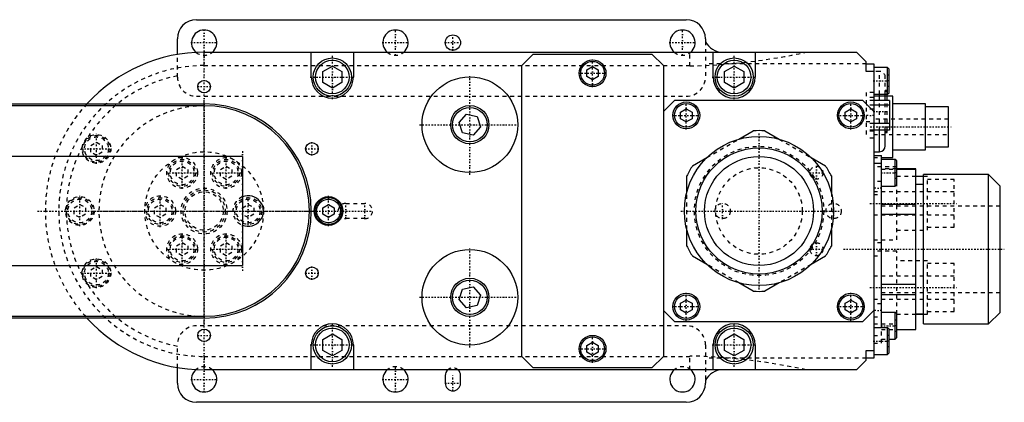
# Model space of a CAD drawing. Extents: x -254 to 209, y -54 to 54.
# Tile 3 of 3: x -48 to 209, y -50 to 50. Entities that reach past the tile are written whole.
import ezdxf

# ---------------------------------------------------------------- set-up
doc = ezdxf.new("R2010")
doc.units = 0
doc.linetypes.add('CENTER', pattern=[1.5, 0.45, -0.5, 0.05, -0.5])
doc.linetypes.add('DASHED', pattern=[2, 1, -1])
for name, color, linetype in [('AM_0', 7, 'CONTINUOUS'), ('AM_3', 7, 'DASHED'), ('AM_7', 7, 'CENTER')]:
    doc.layers.add(name, color=color, linetype=linetype)

msp = doc.modelspace()

# ---------------------------------------------------------------- linework, layer by layer
at = {"layer": 'AM_0', "color": 7, "linetype": 'CONTINUOUS'}
for p, q in [((-2, 50), (126, 50)), ((-7, 40.91), (-7, 45)), ((131, 45), (131, 44.32)), ((0, 41.5), (170.5, 41.5)), ((28, 35), (28, 41.5)), ((39, 41.5), (39, 35)), ((133, 35), (133, 41.5)), ((144, 41.5), (144, 35)), ((173, 39), (170.5, 41.5)), ((83, 38), (86, 41)), ((86, 41), (117, 41)), ((117, 41), (120, 38)), ((173, 36.5), (173, 39)), ((31, 36.44), (33.5, 37.89)), ((31, 33.56), (31, 36.44)), ((33.5, 37.89), (36, 36.44)), ((36, 36.44), (36, 33.56)), ((83, -38), (83, 38)), ((100, 36.87), (101.5, 37.73)), ((100, 35.13), (100, 36.87)), ((101.5, 37.73), (103, 36.87)), ((103, 36.87), (103, 35.13)), ((120, 38), (120, -38)), ((136, 36.44), (138.5, 37.89)), ((136, 33.56), (136, 36.44)), ((138.5, 37.89), (141, 36.44)), ((141, 36.44), (141, 33.56)), ((173, 38.5), (175, 38.5)), ((175, 36.5), (173, 36.5)), ((175, 38.5), (175, -38.5)), ((178.6, 37.5), (175, 37.5)), ((179, 37.1), (178.6, 37.5)), ((178.6, 30.5), (178.6, 37.5)), ((179, 30.9), (179, 37.1)), ((33.5, 32.11), (31, 33.56)), ((36, 33.56), (33.5, 32.11)), ((101.5, 34.27), (100, 35.13)), ((103, 35.13), (101.5, 34.27)), ((138.5, 32.11), (136, 33.56)), ((141, 33.56), (138.5, 32.11)), ((178.6, 30.5), (179, 30.9)), ((120, 26), (123, 29)), ((123, 29), (172, 29)), ((172, 29), (175, 26)), ((175, 30.5), (178.6, 30.5)), ((178, 30), (175, 30)), ((179.1, 28.9), (175, 28.9)), ((176.5, 28.9), (176.5, 30.51)), ((178, 28.9), (178, 30.5)), ((178.5, 28.9), (178.5, 30.5)), ((180, 30), (178.5, 30)), ((179.1, 28.9), (179.1, 21.1)), ((180, 14), (180, 30)), ((-87.83, 28), (0, 28)), ((0, 27.5), (-87.53, 27.5)), ((0, 27.5), (0, 28)), ((124.5, 25.87), (126, 26.73)), ((124.5, 24.13), (124.5, 25.87)), ((126, 26.73), (127.5, 25.87)), ((127.5, 25.87), (127.5, 24.13)), ((167.5, 25.87), (169, 26.73)), ((167.5, 24.13), (167.5, 25.87)), ((169, 26.73), (170.5, 25.87)), ((170.5, 25.87), (170.5, 24.13)), ((179.1, 27.68), (175, 27.68)), ((188.5, 28), (180, 28)), ((188.5, 16), (188.5, 28)), ((194.5, 27.25), (188.5, 27.25)), ((194.5, 16.75), (194.5, 27.25)), ((66.6, 23.16), (68.54, 25.3)), ((67.5, 20.41), (66.6, 23.16)), ((68.54, 25.3), (71.36, 24.7)), ((71.36, 24.7), (72.25, 21.96)), ((126, 23.27), (124.5, 24.13)), ((127.5, 24.13), (126, 23.27)), ((169, 23.27), (167.5, 24.13)), ((170.5, 24.13), (169, 23.27)), ((72.25, 21.96), (70.32, 19.81)), ((139.71, 18.77), (143.48, 20.94)), ((146.52, 20.94), (150.29, 18.77)), ((179.1, 22.88), (175, 22.88)), ((179.1, 21.1), (175, 21.1)), ((176.5, 15.5), (176.5, 21.1)), ((178, 17), (178, 21.1)), ((178.5, 20.5), (178.5, 21.1)), ((70.32, 19.81), (67.5, 20.41)), ((178, 20.5), (178.5, 20.5)), ((175, 15.5), (176.5, 15.5)), ((180, 16), (188.5, 16)), ((188.5, 16.75), (194.5, 16.75)), ((10, 14.25), (-125, 14.25)), ((10, 14.25), (10, -14.25)), ((127.62, 11.79), (131.39, 13.97)), ((158.61, 13.97), (162.38, 11.79)), ((175, 14.5), (177, 14.5)), ((177, -30.5), (177, 14.5)), ((177, 14), (180, 14)), ((180.6, 13.5), (177, 13.5)), ((181, 13.1), (180.6, 13.5)), ((180.6, 6.5), (180.6, 13.5)), ((181, 6.9), (181, 13.1)), ((175, 12.5), (177, 12.5)), ((186, 11), (181, 11)), ((181, 10.94), (186, 10.94)), ((186, -31), (186, 11)), ((126.1, 4.8), (126.1, 9.15)), ((163.9, 9.15), (163.9, 4.8)), ((188, 9), (186, 9)), ((205, 9.5), (188, 9.5)), ((188, -29.5), (188, 9.5)), ((208, 6.5), (205, 9.5)), ((205, -29.5), (205, 9.5)), ((177, 6.5), (180.6, 6.5)), ((180.6, 6.5), (181, 6.9)), ((188, 6.9), (186, 6.9)), ((208, -26.5), (208, 6.5)), ((31, 0.87), (32.5, 1.73)), ((31, -0.87), (31, 0.87)), ((32.5, 1.73), (34, 0.87)), ((34, 0.87), (34, -0.87)), ((177, 1.79), (186, 1.79)), ((32.5, -1.73), (31, -0.87)), ((34, -0.87), (32.5, -1.73)), ((177, -0.85), (186, -0.85)), ((126.1, -9.15), (126.1, -4.8)), ((163.9, -4.8), (163.9, -9.15)), ((131.39, -13.97), (127.62, -11.79)), ((162.38, -11.79), (158.61, -13.97)), ((-125, -14.25), (10, -14.25)), ((66.6, -23.16), (67.5, -20.41)), ((67.5, -20.41), (70.32, -19.81)), ((70.32, -19.81), (72.25, -21.96)), ((143.48, -20.94), (139.71, -18.77)), ((150.29, -18.77), (146.52, -20.94)), ((177, -19.15), (186, -19.15)), ((72.25, -21.96), (71.36, -24.7)), ((177, -21.79), (186, -21.79)), ((68.54, -25.3), (66.6, -23.16)), ((71.36, -24.7), (68.54, -25.3)), ((124.5, -24.13), (126, -23.27)), ((124.5, -25.87), (124.5, -24.13)), ((126, -23.27), (127.5, -24.13)), ((127.5, -24.13), (127.5, -25.87)), ((167.5, -24.13), (169, -23.27)), ((167.5, -25.87), (167.5, -24.13)), ((169, -23.27), (170.5, -24.13)), ((170.5, -24.13), (170.5, -25.87)), ((0, -28), (-87.83, -28)), ((-87.53, -27.5), (0, -27.5)), ((0, -27.5), (0, -28)), ((123, -29), (120, -26)), ((126, -26.73), (124.5, -25.87)), ((127.5, -25.87), (126, -26.73)), ((169, -26.73), (167.5, -25.87)), ((170.5, -25.87), (169, -26.73)), ((175, -26), (172, -29)), ((180.6, -26.5), (177, -26.5)), ((181, -26.9), (180.6, -26.5)), ((180.6, -33.5), (180.6, -26.5)), ((181, -33.1), (181, -26.9)), ((186, -26.9), (188, -26.9)), ((186, -27), (188, -27)), ((205, -29.5), (208, -26.5)), ((172, -29), (123, -29)), ((178.6, -30.5), (175, -30.5)), ((179, -30.9), (178.6, -30.5)), ((178.6, -37.5), (178.6, -30.5)), ((188, -29.5), (205, -29.5)), ((31, -33.56), (33.5, -32.11)), ((33.5, -32.11), (36, -33.56)), ((136, -33.56), (138.5, -32.11)), ((138.5, -32.11), (141, -33.56)), ((179, -37.1), (179, -30.9)), ((180.6, -33.5), (181, -33.1)), ((181, -30.94), (186, -30.94)), ((181, -31), (186, -31)), ((28, -41.5), (28, -35)), ((31, -36.44), (31, -33.56)), ((36, -33.56), (36, -36.44)), ((39, -35), (39, -41.5)), ((100, -35.13), (101.5, -34.27)), ((100, -36.87), (100, -35.13)), ((101.5, -34.27), (103, -35.13)), ((103, -35.13), (103, -36.87)), ((133, -41.5), (133, -35)), ((136, -36.44), (136, -33.56)), ((141, -33.56), (141, -36.44)), ((144, -35), (144, -41.5)), ((179, -33.5), (180.6, -33.5)), ((33.5, -37.89), (31, -36.44)), ((36, -36.44), (33.5, -37.89)), ((86, -41), (83, -38)), ((101.5, -37.73), (100, -36.87)), ((103, -36.87), (101.5, -37.73)), ((120, -38), (117, -41)), ((138.5, -37.89), (136, -36.44)), ((141, -36.44), (138.5, -37.89)), ((173, -36.5), (175, -36.5)), ((173, -39), (173, -36.5)), ((175, -38.5), (173, -38.5)), ((175, -37.5), (178.6, -37.5)), ((178.6, -37.5), (179, -37.1)), ((-7, -45), (-7, -40.91)), ((117, -41), (86, -41)), ((170.5, -41.5), (173, -39)), ((170.5, -41.5), (0, -41.5)), ((63, -43), (63, -45)), ((67, -45), (67, -43)), ((131, -44.32), (131, -45)), ((126, -50), (-2, -50))]:
    msp.add_line(p, q, dxfattribs=at)
for centre, radius in [((65, 44), 2), ((33.5, 35), 5), ((33.5, 35), 4.4), ((101.5, 36), 3.5), ((101.5, 36), 3.1), ((138.5, 35), 5), ((138.5, 35), 4.4), ((0, 32.5), 1.65), ((69.43, 22.56), 12.5), ((126, 25), 3.5), ((169, 25), 3.5), ((69.43, 22.56), 5), ((69.43, 22.56), 4.5), ((126, 25), 3.1), ((169, 25), 3.1), ((145, 0), 19.5), ((28.15, 16.25), 1.65), ((145, 0), 16.5), ((145, 0), 14.25), ((32.5, 0), 3.75), ((32.5, 0), 3.5), ((32.5, 0), 3.1), ((69.43, -22.56), 12.5), ((28.15, -16.25), 1.65), ((69.43, -22.56), 5), ((69.43, -22.56), 4.5), ((126, -25), 3.5), ((126, -25), 3.1), ((169, -25), 3.5), ((169, -25), 3.1), ((0, -32.5), 1.65), ((33.5, -35), 5), ((33.5, -35), 4.4), ((138.5, -35), 5), ((138.5, -35), 4.4), ((101.5, -36), 3.5), ((101.5, -36), 3.1)]:
    msp.add_circle(centre, radius, dxfattribs=at)
for centre, radius, start, end in [((-2, 45), 5, 90, 180), ((126, 45), 5, 0, 90), ((0, 44), 3.3, 310.7491, 230.6741), ((50, 44), 3.3, 310.7491, 229.2509), ((125, 44), 3.3, 310.7491, 229.2509), ((135.5, 46.5), 5, 205.8419, 270), ((0, 0), 41.5, 90, 137.5692), ((33.5, 35), 5.5, 180, 0), ((138.5, 35), 5.5, 180, 0), ((0, 0), 28, 270, 90), ((0, 0), 27.5, 270, 90), ((145, 0), 21, 85.8419, 94.1581), ((176.5, 17), 1.5, 270, 0), ((145, 0), 21, 145.8419, 154.1581), ((145, 0), 21, 25.8419, 34.1581), ((11.5, 0), 4, 247.9757, 112.0243), ((145, 0), 21, 205.8419, 214.1581), ((145, 0), 21, 325.8419, 334.1581), ((145, 0), 21, 265.8419, 274.1581), ((0, 0), 41.5, 222.4308, 270), ((33.5, -35), 5.5, 0, 180), ((138.5, -35), 5.5, 0, 180), ((0, -44), 3.3, 129.3259, 49.2509), ((50, -44), 3.3, 130.7491, 49.2509), ((65, -43), 2, 131.4096, 180), ((65, -43), 2, 0, 48.5904), ((125, -44), 3.3, 130.7491, 49.2509), ((135.5, -46.5), 5, 90, 154.1581), ((-2, -45), 5, 180, 270), ((65, -45), 2, 180, 0), ((126, -45), 5, 270, 0)]:
    msp.add_arc(centre, radius, start, end, dxfattribs=at)
at = {"layer": 'AM_3', "color": 6, "linetype": 'DASHED'}
for p, q in [((131, 44.32), (131, 35)), ((0, 38), (0, 41.5)), ((126.95, 37.9), (126.95, 41.5)), ((126.96, 41.35), (126.96, 41.5)), ((-7, 35), (-7, 40.91)), ((0, 38), (126.95, 38)), ((173, 38.5), (131, 38.5)), ((176.5, 36.5), (175, 36.5)), ((176.5, 30.51), (176.5, 36.5)), ((178, 30.5), (178, 35)), ((179, 35.5), (178.5, 35.5)), ((178.5, 35.5), (178.5, 32.5)), ((179, 34), (178.5, 34)), ((175, 31), (173, 31)), ((173, 31), (173, 19)), ((178.5, 31.5), (178, 31.5)), ((178.5, 31.25), (178, 31.25)), ((179, 32.5), (178.5, 32.5)), ((178.5, 30.5), (178.5, 31.5)), ((-2, 30), (126, 30)), ((175, 29.69), (173, 29.69)), ((175, 28.9), (173, 28.9)), ((176.5, 21.1), (176.5, 28.9)), ((178.5, 30), (178, 30)), ((178, 21.1), (178, 28.9)), ((178.5, 21.1), (178.5, 28.9)), ((175, 27.68), (173, 27.68)), ((179.1, 27.65), (173, 27.65)), ((175, 26.6), (173, 26.6)), ((173, 23.4), (175, 23.4)), ((194.5, 24), (175, 24)), ((175, 22.88), (173, 22.88)), ((179.1, 22.85), (173, 22.85)), ((175, 21.1), (173, 21.1)), ((175, 20.89), (173, 20.89)), ((178, 20.75), (178.5, 20.75)), ((131.39, 13.97), (139.71, 18.77)), ((150.29, 18.77), (158.61, 13.97)), ((175, 19), (173, 19)), ((175, 20), (194.5, 20)), ((-29.65, 17.12), (-28.15, 17.98)), ((-29.65, 15.38), (-29.65, 17.12)), ((-28.15, 17.98), (-26.65, 17.12)), ((-26.65, 17.12), (-26.65, 15.38)), ((-28.15, 14.52), (-29.65, 15.38)), ((-26.65, 15.38), (-28.15, 14.52)), ((175, 14), (177, 14)), ((-7.25, 10.83), (-5.75, 11.69)), ((-7.25, 9.09), (-7.25, 10.83)), ((-5.75, 11.69), (-4.25, 10.83)), ((-4.25, 10.83), (-4.25, 9.09)), ((4.25, 10.83), (5.75, 11.69)), ((4.25, 9.09), (4.25, 10.83)), ((5.75, 11.69), (7.25, 10.83)), ((7.25, 10.83), (7.25, 9.09)), ((181, 11.5), (175, 11.5)), ((181, 11), (177, 11)), ((177, 10.94), (181, 10.94)), ((180.5, 11.5), (180.5, 8.5)), ((-5.75, 8.23), (-7.25, 9.09)), ((-4.25, 9.09), (-5.75, 8.23)), ((5.75, 8.23), (4.25, 9.09)), ((7.25, 9.09), (5.75, 8.23)), ((181, 10), (180.5, 10)), ((181, 8.5), (180.5, 8.5)), ((181, -7.5), (181, 10)), ((186, 9), (181, 9)), ((189, 9), (188, 9)), ((189, -5), (189, 9)), ((196, 8.25), (189, 8.25)), ((196, -4.25), (196, 8.25)), ((177, 7.7), (175, 7.7)), ((126.1, -4.8), (126.1, 4.8)), ((163.9, 4.8), (163.9, -4.8)), ((196, 5), (175, 5)), ((175, 4.3), (177, 4.3)), ((-34, 0.87), (-32.5, 1.73)), ((-34, -0.87), (-34, 0.87)), ((-32.5, 1.73), (-31, 0.87)), ((-31, 0.87), (-31, -0.87)), ((-13, 0.87), (-11.5, 1.73)), ((-13, -0.87), (-13, 0.87)), ((-11.5, 1.73), (-10, 0.87)), ((-10, 0.87), (-10, -0.87)), ((10, 0.87), (11.5, 1.73)), ((11.5, 1.73), (13, 0.87)), ((13, 0.87), (13, -0.87)), ((37, 2), (42, 2)), ((208, 1.3), (177, 1.3)), ((-32.5, -1.73), (-34, -0.87)), ((-31, -0.87), (-32.5, -1.73)), ((-11.5, -1.73), (-13, -0.87)), ((-10, -0.87), (-11.5, -1.73)), ((11.5, -1.73), (10, -0.87)), ((13, -0.87), (11.5, -1.73)), ((42, -2), (37, -2)), ((175, -1), (196, -1)), ((181, -5), (189, -5)), ((189, -4.25), (196, -4.25)), ((175, -7.5), (181, -7.5)), ((-7.25, -9.09), (-5.75, -8.23)), ((-7.25, -10.83), (-7.25, -9.09)), ((-5.75, -8.23), (-4.25, -9.09)), ((-4.25, -9.09), (-4.25, -10.83)), ((4.25, -9.09), (5.75, -8.23)), ((4.25, -10.83), (4.25, -9.09)), ((5.75, -8.23), (7.25, -9.09)), ((7.25, -9.09), (7.25, -10.83)), ((177, -8.3), (175, -8.3)), ((188, -21.31), (188, -10)), ((205, -21.31), (205, -10)), ((-5.75, -11.69), (-7.25, -10.83)), ((-4.25, -10.83), (-5.75, -11.69)), ((5.75, -11.69), (4.25, -10.83)), ((7.25, -10.83), (5.75, -11.69)), ((181, -10.5), (175, -10.5)), ((175, -11.7), (177, -11.7)), ((181, -26.9), (181, -10.5)), ((-29.65, -15.38), (-28.15, -14.52)), ((-29.65, -17.12), (-29.65, -15.38)), ((-28.15, -14.52), (-26.65, -15.38)), ((-26.65, -15.38), (-26.65, -17.12)), ((139.71, -18.77), (131.39, -13.97)), ((158.61, -13.97), (150.29, -18.77)), ((189, -13), (181, -13)), ((189, -27), (189, -13)), ((196, -13.75), (189, -13.75)), ((196, -26.25), (196, -13.75)), ((-28.15, -17.98), (-29.65, -17.12)), ((-26.65, -17.12), (-28.15, -17.98)), ((196, -17), (175, -17)), ((175, -23), (196, -23)), ((177, -21.3), (208, -21.3)), ((177, -24.3), (175, -24.3)), ((175, -27.7), (177, -27.7)), ((181, -27), (186, -27)), ((188, -27), (189, -27)), ((189, -26.25), (196, -26.25)), ((126, -30), (-2, -30)), ((175, -29.5), (181, -29.5)), ((177, -34.5), (177, -30.5)), ((181, -28.5), (180.5, -28.5)), ((180.5, -28.5), (180.5, -31.5)), ((181, -30), (180.5, -30)), ((175, -32.5), (177, -32.5)), ((177, -30.94), (181, -30.94)), ((177, -31), (181, -31)), ((179, -32.5), (178.5, -32.5)), ((178.5, -32.5), (178.5, -35.5)), ((181, -31.5), (180.5, -31.5)), ((-7, -40.91), (-7, -35)), ((131, -35), (131, -44.32)), ((175, -34.5), (177, -34.5)), ((177, -33.5), (179, -33.5)), ((179, -34), (178.5, -34)), ((179, -35.5), (178.5, -35.5)), ((0, -38), (126.95, -38)), ((0, -38), (0, -41.5)), ((126.95, -41.5), (126.95, -37.9)), ((173, -38.5), (131, -38.5))]:
    msp.add_line(p, q, dxfattribs=at)
for centre, radius in [((-28.15, 16.25), 3.75), ((-28.15, 16.25), 3.5), ((-28.15, 16.25), 3.1), ((0, 0), 15.5), ((0, 0), 15.5), ((145, 0), 16.9), ((-5.75, 9.96), 4), ((-5.75, 9.96), 3.5), ((-5.75, 9.96), 3.1), ((5.75, 9.96), 4), ((5.75, 9.96), 3.5), ((5.75, 9.96), 3.1), ((145, 0), 11.3), ((160, 10), 1.7), ((0, 0), 6), ((0, 0), 5.5), ((-32.5, 0), 3.75), ((-32.5, 0), 3.5), ((-32.5, 0), 3.1), ((-11.5, 0), 4), ((-11.5, 0), 3.5), ((-11.5, 0), 3.1), ((0, 0), 5), ((11.5, 0), 3.5), ((11.5, 0), 3.1), ((135.5, 0), 2), ((164.5, 0), 2), ((-5.75, -9.96), 4), ((-5.75, -9.96), 3.5), ((-5.75, -9.96), 3.1), ((5.75, -9.96), 4), ((5.75, -9.96), 3.5), ((5.75, -9.96), 3.1), ((160, -10), 1.7), ((-28.15, -16.25), 3.75), ((-28.15, -16.25), 3.5), ((-28.15, -16.25), 3.1)]:
    msp.add_circle(centre, radius, dxfattribs=at)
for centre, radius, start, end in [((0, 44), 3.3, 230.6741, 310.7491), ((50, 44), 3.3, 229.2509, 310.7491), ((125, 44), 3.3, 229.2509, 310.7491), ((123.36, 197.86), 160, 271.284, 282.2452), ((0, 0), 38, 90, 270), ((176.5, 35), 1.5, 0, 90), ((0, 0), 36, 101.2123, 258.7877), ((-2, 35), 5, 180, 270), ((126, 35), 5, 270, 0), ((0, 0), 41.5, 137.5692, 222.4308), ((0, 0), 27.5, 90, 270), ((11.5, 0), 4, 112.0243, 247.9757), ((37, 0), 2, 90, 270), ((42, 0), 2, 270, 90), ((-2, -35), 5, 90, 180), ((126, -35), 5, 0, 90), ((123.36, -197.86), 160, 77.7548, 88.716), ((0, -44), 3.3, 49.2509, 129.3259), ((50, -44), 3.3, 49.2509, 130.7491), ((65, -43), 2, 48.5904, 131.4096), ((125, -44), 3.3, 49.2509, 130.7491)]:
    msp.add_arc(centre, radius, start, end, dxfattribs=at)
at = {"layer": 'AM_7', "color": 4, "linetype": 'CENTER'}
for p, q in [((0, -47.47), (0, 47.47)), ((50, 40.53), (50, 47.47)), ((125, 40.53), (125, 47.47)), ((-3.46, 44), (3.46, 44)), ((46.53, 44), (53.47, 44)), ((62.9, 44), (67.1, 44)), ((65, 41.9), (65, 46.1)), ((121.53, 44), (128.47, 44)), ((33.5, 29.23), (33.5, 40.77)), ((101.5, 32.33), (101.5, 39.67)), ((138.5, 29.23), (138.5, 40.77)), ((27.73, 35), (39.27, 35)), ((69.43, 9.43), (69.43, 35.68)), ((97.83, 36), (105.17, 36)), ((132.72, 35), (144.28, 35)), ((174.8, 34), (179.2, 34)), ((-1.73, 32.5), (1.73, 32.5)), ((0, -29.4), (0, 29.4)), ((126, 21.32), (126, 28.68)), ((169, 21.32), (169, 28.68)), ((174.82, 26), (178.68, 26)), ((122.33, 25), (129.68, 25)), ((165.32, 25), (172.68, 25)), ((175.1, 25), (172.9, 25)), ((56.3, 22.56), (82.55, 22.56)), ((174.03, 22), (195.47, 22)), ((-28.15, 12.31), (-28.15, 20.19)), ((145, -20.48), (145, 20.48)), ((-32.08, 16.25), (-24.21, 16.25)), ((10, 15.68), (10, -15.67)), ((26.41, 16.25), (29.88, 16.25)), ((28.15, 14.52), (28.15, 17.98)), ((-5.75, 5.76), (-5.75, 14.16)), ((5.75, 5.76), (5.75, 14.16)), ((160, 8.22), (160, 11.78)), ((-9.95, 9.96), (-1.55, 9.96)), ((1.55, 9.96), (9.95, 9.96)), ((158.22, 10), (161.78, 10)), ((176.8, 10), (181.2, 10)), ((177.1, 6), (174.9, 6)), ((-32.5, -3.94), (-32.5, 3.94)), ((-11.5, -4.2), (-11.5, 4.2)), ((11.5, -3.67), (11.5, 3.67)), ((32.5, -3.94), (32.5, 3.94)), ((-43.57, 0), (44.1, 0)), ((-29.4, 0), (29.4, 0)), ((37, -2.1), (37, 2.1)), ((42, -2.1), (42, 2.1)), ((124.53, 0), (166.6, 0)), ((135.5, -2.1), (135.5, 2.1)), ((164.5, -2.1), (164.5, 2.1)), ((173.95, 2), (197.05, 2)), ((-5.75, -14.16), (-5.75, -5.76)), ((5.75, -14.16), (5.75, -5.76)), ((-9.95, -9.96), (-1.55, -9.96)), ((1.55, -9.96), (9.95, -9.96)), ((69.43, -35.68), (69.43, -9.43)), ((158.22, -10), (161.78, -10)), ((160, -11.78), (160, -8.22)), ((167.1, -10), (209.1, -10)), ((-28.15, -20.19), (-28.15, -12.31)), ((28.15, -17.98), (28.15, -14.52)), ((-32.08, -16.25), (-24.21, -16.25)), ((26.41, -16.25), (29.88, -16.25)), ((173.95, -20), (197.05, -20)), ((56.3, -22.56), (82.55, -22.56)), ((126, -28.68), (126, -21.32)), ((169, -28.68), (169, -21.32)), ((122.33, -25), (129.68, -25)), ((165.32, -25), (172.68, -25)), ((177.1, -26), (174.9, -26)), ((33.5, -40.77), (33.5, -29.23)), ((138.5, -40.77), (138.5, -29.23)), ((176.8, -30), (181.2, -30)), ((-1.73, -32.5), (1.73, -32.5)), ((101.5, -39.67), (101.5, -32.33)), ((27.73, -35), (39.27, -35)), ((97.83, -36), (105.17, -36)), ((132.72, -35), (144.28, -35)), ((174.8, -34), (179.2, -34)), ((50, -47.47), (50, -40.53)), ((65, -47.1), (65, -42.9)), ((-3.46, -44), (3.46, -44)), ((46.53, -44), (53.47, -44)), ((62.9, -45), (67.1, -45))]:
    msp.add_line(p, q, dxfattribs=at)

doc.saveas('drawing.dxf')
